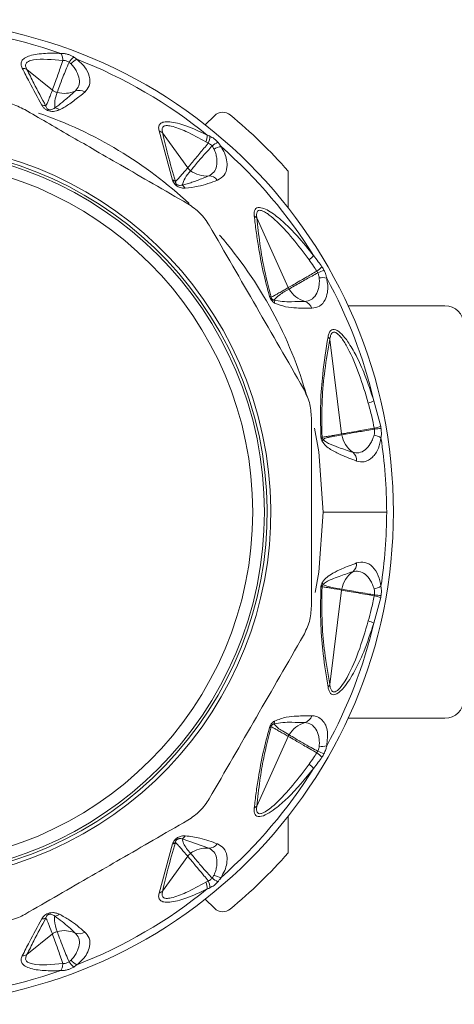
# Model space of a CAD drawing. Header units: millimetres. Extents: x -447 to 1924, y -61 to 422.
# Tile 21 of 59: x 119 to 137, y 379 to 421. Entities that reach past the tile are written whole.
import ezdxf

# ---------------------------------------------------------------- set-up
doc = ezdxf.new("R2010")
doc.units = ezdxf.units.MM

# ---------------------------------------------------------------- blocks, each defined once
blk = doc.blocks.new('Drawing View1')
at = {"color": 7, "linetype": 'Continuous', "lineweight": 18}
for p, q in [((324.67, 9.263), (323.587, 10.142)), ((331.197, 7.776), (331.59, 8.17)), ((329.801, 5.425), (329.221, 7.521)), ((330.445, 5.946), (329.374, 7.434)), ((334.732, 4.241), (334.732, 5.804)), ((334.737, 0.835), (333.394, 3.81)), ((337.288, 0.065), (341.421, 0.065)), ((337.014, -5.406), (336.508, -1.372)), ((338.387, -3.997), (338.68, -5.084)), ((336.221, -8.735), (338.936, -8.735)), ((336.508, -16.098), (337.014, -12.064)), ((338.68, -12.386), (338.387, -13.473)), ((337.288, -17.535), (341.421, -17.535)), ((334.737, -18.305), (333.394, -21.28)), ((334.732, -23.274), (334.732, -21.711)), ((331.341, -23.071), (330.208, -22.679)), ((329.801, -22.895), (329.221, -24.991)), ((330.445, -23.416), (329.374, -24.904)), ((331.59, -25.64), (331.197, -25.246)), ((324.67, -26.733), (323.587, -27.612))]:
    blk.add_line(p, q, dxfattribs=at)
at = {"color": 7, "linetype": 'Continuous', "lineweight": 18, "flags": 128}
for points in [[(336.221, -8.735), (336.038, -6.173), (335.861, -5.153)], [(335.889, -12.175), (336.038, -11.297), (336.221, -8.735)]]:
    blk.add_lwpolyline(points, dxfattribs=at)
at = {"color": 7, "linetype": 'Continuous', "lineweight": 18}
for radius in [15.5, 15]:
    blk.add_circle((318.221, -8.735), radius, dxfattribs=at)
for centre, radius, start, end in [((318.221, -8.735), 21, 270, 180), ((318.221, -8.735), 20.715, 70.7909, 88.7924), ((326.171, 9.961), 0.925, 129.5889, 148.2249), ((326.055, 9.896), 0.761, 116.5758, 140.5903), ((318.221, -8.735), 20.715, 50.9198, 68.7924), ((323.376, 9.751), 0.444, 61.635, 88.6537), ((325.809, 8.802), 0.452, 57.0824, 111.0736), ((325.172, 10.284), 1.162, 255.3904, 294.1143), ((324.207, 8.208), 0.417, 63.1273, 87.8975), ((324.719, 8.079), 0.427, 53.4449, 82.7909), ((318.221, -8.735), 18, 46.9592, 71.0059), ((331.944, 7.816), 0.5, 50.3376, 135), ((318.221, -8.735), 22, 41.3647, 50.3376), ((329.093, 7.118), 0.423, 48.3487, 72.4435), ((330.476, 7.37), 0.805, 337.352, 358.2718), ((330.6, 7.335), 0.796, 335.0575, 357.1112), ((318.221, -8.735), 15.768, 285, 105), ((318.221, -8.735), 15.612, 285, 105), ((332.224, 6.037), 1.116, 116.1355, 131.2401), ((331.955, 6.093), 0.761, 96.5757, 120.5903), ((318.221, -8.735), 20.715, 31.8676, 48.7924), ((331.258, 6.765), 1.168, 233.8038, 274.0521), ((331.349, 5.149), 0.452, 37.0824, 91.0736), ((329.693, 5.069), 0.372, 51.6841, 73.0823), ((329.992, 4.856), 0.413, 31.8044, 58.5199), ((333.108, 3.56), 0.379, 41.0953, 61.7317), ((318.221, -8.735), 18, 15.8753, 40.9986), ((334.711, 3.129), 1.441, 309.5516, 319.9201), ((335.049, 2.809), 1.559, 305.5589, 316.1412), ((337.098, -0.733), 2.461, 109.8898, 116.5421), ((336.198, 0.502), 0.761, 76.5756, 100.5902), ((318.221, -8.735), 20.715, 13.2231, 28.7924), ((333.884, 0.22), 0.238, 59.937, 76.7519), ((335.778, 1.379), 1.177, 211.0277, 253.9434), ((333.81, 0.158), 0.344, 3.5806, 24.3894), ((335.306, -0.179), 0.452, 17.0824, 71.0736), ((341.421, -0.735), 0.8, 0, 90), ((336.172, -1.529), 0.371, 24.9775, 45.1315), ((337.475, -2.025), 2.173, 288.1662, 294.8225), ((337.537, -5.341), 0.527, 187.1471, 190.9644), ((338.181, -5.234), 1.179, 190.1165, 233.9079), ((338.273, -6.204), 0.761, 56.5758, 80.5903), ((337.745, -2.237), 2.997, 282.7357, 288.1829), ((339.108, -9.976), 4.825, 94.8986, 98.2754), ((336.066, -5.761), 0.241, 62.5119, 75.0672), ((335.943, -5.601), 0.274, 332.8552, 351.1806), ((318.221, -8.735), 20.715, 0, 8.7924), ((337.202, -6.538), 0.452, 357.0824, 51.0736), ((318.221, -8.735), 20.715, 351.2076, 0), ((337.202, -10.932), 0.452, 308.9264, 2.9176), ((338.181, -12.237), 1.179, 126.0921, 169.8835), ((335.943, -11.87), 0.274, 8.8197, 27.1446), ((336.066, -11.709), 0.241, 284.9328, 297.4882), ((337.537, -12.13), 0.527, 169.0389, 172.8561), ((338.273, -11.266), 0.761, 279.4098, 303.4244), ((337.745, -15.234), 2.997, 71.8172, 77.2643), ((339.108, -7.494), 4.825, 261.7246, 265.1014), ((337.475, -15.446), 2.173, 65.1775, 71.8338), ((318.221, -8.735), 20.715, 331.2076, 346.7769), ((336.172, -15.941), 0.371, 314.8685, 335.0225), ((341.421, -16.735), 0.8, 270, 0), ((335.306, -17.292), 0.452, 288.9264, 342.9176), ((333.884, -17.69), 0.238, 283.2482, 300.0631), ((333.81, -17.628), 0.344, 335.6121, 356.4181), ((335.778, -18.85), 1.177, 106.0566, 148.9724), ((335.217, -18.522), 0.527, 148.0752, 155.7129), ((336.198, -17.972), 0.761, 259.4097, 283.4244), ((335.049, -20.279), 1.559, 43.8593, 54.4406), ((337.098, -16.738), 2.461, 243.4578, 250.1102), ((318.221, -8.735), 20.715, 311.2076, 328.1324), ((334.711, -20.599), 1.441, 40.0799, 50.4484), ((333.108, -21.03), 0.379, 298.2682, 318.9047), ((329.992, -22.327), 0.413, 301.4786, 328.1961), ((329.693, -22.539), 0.372, 286.9177, 308.3159), ((331.258, -24.235), 1.168, 85.9479, 126.1962), ((331.349, -22.619), 0.452, 268.9264, 322.9176), ((318.221, -8.735), 22, 309.6624, 318.6353), ((332.224, -23.507), 1.116, 228.7599, 243.8644), ((331.955, -23.564), 0.761, 239.4098, 263.4244), ((330.476, -24.84), 0.805, 1.7282, 22.648), ((330.6, -24.805), 0.796, 2.889, 24.9426), ((318.221, -8.735), 20.715, 291.2076, 309.0802), ((329.093, -24.588), 0.423, 287.5565, 311.6513), ((324.719, -25.549), 0.427, 277.2081, 306.5557), ((331.944, -25.286), 0.5, 225, 309.6624), ((324.207, -25.678), 0.417, 272.1025, 296.8728), ((325.172, -27.754), 1.162, 65.8857, 104.6096), ((325.809, -26.272), 0.452, 248.9264, 302.9176), ((323.376, -27.222), 0.444, 271.3463, 298.365), ((326.171, -27.431), 0.925, 211.775, 230.411), ((326.055, -27.367), 0.761, 219.4098, 243.4244), ((318.221, -8.735), 20.715, 271.2076, 289.209)]:
    blk.add_arc(centre, radius, start, end, dxfattribs=at)
for points, knots in [([(323.386, 10.195), (323.364, 10.249), (323.321, 10.357), (323.353, 10.508), (323.482, 10.638), (323.805, 10.775), (324.347, 10.843), (324.816, 10.832), (325.037, 10.827)], [0, 0, 0, 0, 0.103652, 0.20385, 0.314185, 0.440661, 0.737374, 1, 1, 1, 1]), ([(323.587, 10.142), (323.563, 10.19), (323.517, 10.283), (323.539, 10.408), (323.656, 10.501), (324.13, 10.62), (324.671, 10.564), (325.12, 10.518)], [0, 0, 0, 0, 0.097572, 0.186101, 0.286324, 0.407959, 1, 1, 1, 1]), ([(324.67, 9.263), (324.701, 9.348), (324.758, 9.503), (324.915, 9.935), (325.046, 10.306), (325.12, 10.518)], [0, 0, 0, 0, 0.342164, 0.623264, 1, 1, 1, 1]), ([(325.037, 10.827), (325.06, 10.779), (325.102, 10.693), (325.115, 10.572), (325.12, 10.518)], [0, 0, 0, 0, 0.559299, 1, 1, 1, 1]), ([(325.037, 10.827), (325.085, 10.826), (325.18, 10.825), (325.328, 10.79), (325.466, 10.739), (325.542, 10.696), (325.582, 10.674)], [0, 0, 0, 0, 0.273675, 0.544486, 0.766897, 1, 1, 1, 1]), ([(325.12, 10.518), (325.142, 10.521), (325.186, 10.526), (325.258, 10.513), (325.326, 10.488), (325.365, 10.462), (325.385, 10.448)], [0, 0, 0, 0, 0.255573, 0.503234, 0.749597, 1, 1, 1, 1]), ([(325.582, 10.674), (325.608, 10.657), (325.655, 10.626), (325.697, 10.592), (325.715, 10.577)], [0, 0, 0, 0, 0.55931, 1, 1, 1, 1]), ([(325.715, 10.577), (325.834, 10.472), (326.101, 10.238), (326.285, 9.83), (326.289, 9.447), (326.128, 9.264), (326.055, 9.181)], [0, 0, 0, 0, 0.209172, 0.469256, 0.760695, 1, 1, 1, 1]), ([(324.222, 8.625), (324.041, 8.954), (323.749, 9.485), (323.486, 9.999), (323.386, 10.195)], [0, 0, 0, 0, 0.620107, 1, 1, 1, 1]), ([(324.395, 8.58), (324.22, 8.907), (323.937, 9.435), (323.683, 9.947), (323.587, 10.142)], [0, 0, 0, 0, 0.619883, 1, 1, 1, 1]), ([(324.879, 9.159), (324.907, 9.241), (324.963, 9.398), (325.126, 9.842), (325.291, 10.23), (325.385, 10.448)], [0, 0, 0, 0, 0.321949, 0.6179, 1, 1, 1, 1]), ([(325.385, 10.448), (325.401, 10.436), (325.43, 10.414), (325.456, 10.39), (325.467, 10.38)], [0, 0, 0, 0, 0.555851, 1, 1, 1, 1]), ([(325.467, 10.38), (325.515, 10.327), (325.613, 10.22), (325.747, 9.996), (325.838, 9.724), (325.822, 9.432), (325.705, 9.293), (325.647, 9.223)], [0, 0, 0, 0, 0.117159, 0.239896, 0.491308, 0.745636, 1, 1, 1, 1]), ([(324.395, 8.58), (324.417, 8.627), (324.461, 8.721), (324.523, 8.878), (324.593, 9.058), (324.643, 9.191), (324.67, 9.263)], [0, 0, 0, 0, 0.21465, 0.427263, 0.688154, 1, 1, 1, 1]), ([(324.879, 9.159), (324.837, 9.173), (324.761, 9.196), (324.698, 9.242), (324.67, 9.263)], [0, 0, 0, 0, 0.559728, 1, 1, 1, 1]), ([(324.772, 8.503), (324.769, 8.601), (324.762, 8.815), (324.838, 9.038), (324.879, 9.159)], [0, 0, 0, 0, 0.455709, 1, 1, 1, 1]), ([(325.647, 9.223), (325.526, 9.115), (325.346, 8.954), (325.112, 8.757), (324.944, 8.622), (324.83, 8.543), (324.772, 8.503)], [0, 0, 0, 0, 0.425602, 0.634107, 0.812726, 1, 1, 1, 1]), ([(326.055, 9.181), (325.917, 9.067), (325.712, 8.896), (325.426, 8.688), (325.212, 8.543), (325.055, 8.463), (324.973, 8.422)], [0, 0, 0, 0, 0.420929, 0.628617, 0.808166, 1, 1, 1, 1]), ([(323.49, 8.43), (323.8, 8.251), (324.429, 7.888), (325.395, 7.331), (326.446, 6.724), (327.641, 6.033), (329.009, 5.244), (329.96, 4.695), (330.452, 4.411)], [0, 0, 0, 0, 0.135419, 0.274991, 0.415244, 0.585607, 0.785782, 1, 1, 1, 1]), ([(324.973, 8.422), (324.931, 8.405), (324.855, 8.374), (324.724, 8.35), (324.594, 8.353), (324.465, 8.389), (324.359, 8.453), (324.278, 8.534), (324.242, 8.593), (324.222, 8.625)], [0, 0, 0, 0, 0.1952, 0.351587, 0.494569, 0.605688, 0.718068, 0.846595, 1, 1, 1, 1]), ([(324.772, 8.503), (324.732, 8.475), (324.682, 8.44), (324.588, 8.421), (324.54, 8.422), (324.504, 8.433), (324.483, 8.442), (324.465, 8.454), (324.438, 8.48), (324.412, 8.523), (324.401, 8.559), (324.395, 8.58)], [0, 0, 0, 0, 0.388853, 0.491139, 0.578102, 0.60706, 0.635628, 0.665912, 0.700316, 0.824763, 1, 1, 1, 1]), ([(329.221, 7.521), (329.211, 7.583), (329.192, 7.703), (329.263, 7.84), (329.429, 7.915), (329.794, 7.917), (330.439, 7.74), (330.978, 7.487), (331.28, 7.345)], [0, 0, 0, 0, 0.0941997, 0.1824988, 0.2787751, 0.3896574, 0.6579794, 1, 1, 1, 1]), ([(329.374, 7.434), (329.361, 7.491), (329.341, 7.573), (329.362, 7.657), (329.396, 7.703), (329.452, 7.735), (329.562, 7.755), (329.863, 7.712), (330.446, 7.481), (330.937, 7.213), (331.218, 7.06)], [0, 0, 0, 0, 0.088148, 0.127362, 0.165638, 0.20809, 0.253003, 0.357761, 0.633199, 1, 1, 1, 1]), ([(329.924, 5.361), (329.812, 5.744), (329.603, 6.457), (329.447, 7.126), (329.374, 7.434)], [0, 0, 0, 0, 0.53826, 1, 1, 1, 1]), ([(331.28, 7.345), (331.301, 7.336), (331.34, 7.32), (331.378, 7.302), (331.395, 7.295)], [0, 0, 0, 0, 0.5583762, 1, 1, 1, 1]), ([(331.395, 7.295), (331.453, 7.263), (331.543, 7.214), (331.657, 7.119), (331.707, 7.065), (331.732, 7.038)], [0, 0, 0, 0, 0.482193, 0.740263, 1, 1, 1, 1]), ([(330.445, 5.946), (330.493, 6.003), (330.579, 6.105), (330.773, 6.337), (331.007, 6.617), (331.2, 6.852), (331.321, 6.999)], [0, 0, 0, 0, 0.28629, 0.510661, 0.69222, 1, 1, 1, 1]), ([(330.569, 5.823), (330.617, 5.882), (330.703, 5.986), (330.904, 6.222), (331.145, 6.505), (331.356, 6.733), (331.488, 6.876)], [0, 0, 0, 0, 0.287161, 0.511571, 0.692984, 1, 1, 1, 1]), ([(331.218, 7.06), (331.237, 7.049), (331.272, 7.029), (331.306, 7.008), (331.321, 6.999)], [0, 0, 0, 0, 0.557314, 1, 1, 1, 1]), ([(331.321, 6.999), (331.356, 6.984), (331.42, 6.955), (331.467, 6.901), (331.488, 6.876)], [0, 0, 0, 0, 0.5416872, 1, 1, 1, 1]), ([(331.568, 6.749), (331.595, 6.683), (331.65, 6.549), (331.7, 6.293), (331.692, 6.006), (331.577, 5.737), (331.42, 5.646), (331.341, 5.601)], [0, 0, 0, 0, 0.117118, 0.239833, 0.491188, 0.745502, 1, 1, 1, 1]), ([(331.488, 6.876), (331.506, 6.852), (331.536, 6.81), (331.558, 6.767), (331.568, 6.749)], [0, 0, 0, 0, 0.574767, 1, 1, 1, 1]), ([(331.868, 6.849), (331.921, 6.759), (332.037, 6.564), (332.122, 6.26), (332.136, 5.927), (332.026, 5.601), (331.818, 5.483), (331.71, 5.421)], [0, 0, 0, 0, 0.136663, 0.294577, 0.479617, 0.72985, 1, 1, 1, 1]), ([(331.732, 7.038), (331.762, 7.002), (331.814, 6.94), (331.852, 6.876), (331.868, 6.849)], [0, 0, 0, 0, 0.579744, 1, 1, 1, 1]), ([(329.924, 5.361), (329.962, 5.4), (330.04, 5.479), (330.159, 5.615), (330.295, 5.77), (330.392, 5.884), (330.445, 5.946)], [0, 0, 0, 0, 0.213459, 0.429379, 0.690191, 1, 1, 1, 1]), ([(330.569, 5.823), (330.543, 5.843), (330.496, 5.879), (330.461, 5.926), (330.445, 5.946)], [0, 0, 0, 0, 0.559847, 1, 1, 1, 1]), ([(330.208, 5.209), (330.244, 5.31), (330.324, 5.529), (330.483, 5.72), (330.569, 5.823)], [0, 0, 0, 0, 0.460533, 1, 1, 1, 1]), ([(331.341, 5.601), (331.18, 5.536), (330.943, 5.441), (330.638, 5.331), (330.424, 5.259), (330.281, 5.226), (330.208, 5.209)], [0, 0, 0, 0, 0.4296326, 0.6364131, 0.8132291, 1, 1, 1, 1]), ([(330.343, 5.074), (330.305, 5.075), (330.237, 5.077), (330.133, 5.099), (330.044, 5.134), (329.962, 5.185), (329.889, 5.254), (329.832, 5.34), (329.812, 5.396), (329.801, 5.425)], [0, 0, 0, 0, 0.202674, 0.363901, 0.493169, 0.594446, 0.716905, 0.852714, 1, 1, 1, 1]), ([(330.208, 5.209), (330.182, 5.204), (330.138, 5.195), (330.072, 5.197), (330.02, 5.211), (329.984, 5.232), (329.966, 5.249), (329.951, 5.267), (329.938, 5.29), (329.927, 5.324), (329.925, 5.346), (329.924, 5.361)], [0, 0, 0, 0, 0.274116, 0.463193, 0.592982, 0.653123, 0.685145, 0.720858, 0.783468, 0.856593, 1, 1, 1, 1]), ([(331.71, 5.421), (331.446, 5.321), (331.028, 5.161), (330.528, 5.098), (330.343, 5.074)], [0, 0, 0, 0, 0.629625, 1, 1, 1, 1]), ([(333.287, 3.894), (333.284, 3.948), (333.278, 4.051), (333.312, 4.171), (333.389, 4.246), (333.608, 4.276), (334.049, 4.042), (334.586, 3.595), (335.192, 2.983), (335.585, 2.489), (335.814, 2.202)], [0, 0, 0, 0, 0.054232, 0.103303, 0.150337, 0.200897, 0.369635, 0.542742, 0.734318, 1, 1, 1, 1]), ([(333.939, 0.451), (333.844, 0.806), (333.645, 1.554), (333.479, 2.466), (333.36, 3.254), (333.312, 3.677), (333.287, 3.894)], [0, 0, 0, 0, 0.283427, 0.598157, 0.79281, 1, 1, 1, 1]), ([(333.394, 3.81), (333.387, 3.861), (333.376, 3.955), (333.396, 4.068), (333.456, 4.134), (333.559, 4.138), (333.694, 4.088), (333.902, 3.961), (334.613, 3.367), (335.166, 2.633), (335.629, 2.018)], [0, 0, 0, 0, 0.051613, 0.09536, 0.137319, 0.180165, 0.228028, 0.285272, 0.402314, 1, 1, 1, 1]), ([(334.003, 0.425), (333.89, 0.873), (333.688, 1.674), (333.506, 2.79), (333.433, 3.449), (333.394, 3.81)], [0, 0, 0, 0, 0.364986, 0.653176, 1, 1, 1, 1]), ([(331.367, 3.496), (332.036, 2.336), (333.376, 0.016), (334.716, -2.305), (335.386, -3.466)], [0, 0, 0, 0, 0.499632, 1, 1, 1, 1]), ([(335.814, 2.202), (335.882, 2.116), (336.005, 1.961), (336.121, 1.8), (336.172, 1.729)], [0, 0, 0, 0, 0.555292, 1, 1, 1, 1]), ([(335.629, 2.018), (335.69, 1.931), (335.801, 1.774), (335.908, 1.613), (335.955, 1.541)], [0, 0, 0, 0, 0.554562, 1, 1, 1, 1]), ([(336.172, 1.729), (336.19, 1.702), (336.223, 1.655), (336.249, 1.604), (336.261, 1.581)], [0, 0, 0, 0, 0.560194, 1, 1, 1, 1]), ([(334.737, 0.835), (334.805, 0.874), (334.927, 0.944), (335.203, 1.104), (335.527, 1.291), (335.791, 1.445), (335.955, 1.541)], [0, 0, 0, 0, 0.294538, 0.521008, 0.701872, 1, 1, 1, 1]), ([(334.77, 0.773), (334.839, 0.813), (334.96, 0.884), (335.238, 1.043), (335.563, 1.229), (335.831, 1.377), (335.999, 1.469)], [0, 0, 0, 0, 0.294643, 0.521096, 0.701932, 1, 1, 1, 1]), ([(335.955, 1.541), (335.964, 1.528), (335.981, 1.505), (335.993, 1.48), (335.999, 1.469)], [0, 0, 0, 0, 0.560007, 1, 1, 1, 1]), ([(335.999, 1.469), (336.015, 1.427), (336.045, 1.354), (336.054, 1.281), (336.059, 1.25)], [0, 0, 0, 0, 0.5711685, 1, 1, 1, 1]), ([(336.261, 1.581), (336.291, 1.515), (336.343, 1.4), (336.366, 1.289), (336.375, 1.242)], [0, 0, 0, 0, 0.578726, 1, 1, 1, 1]), ([(336.059, 1.25), (336.062, 1.179), (336.068, 1.034), (336.027, 0.776), (335.922, 0.509), (335.722, 0.296), (335.542, 0.264), (335.453, 0.249)], [0, 0, 0, 0, 0.117122, 0.23984, 0.491204, 0.745529, 1, 1, 1, 1]), ([(336.375, 1.242), (336.394, 1.138), (336.436, 0.913), (336.411, 0.595), (336.307, 0.274), (336.09, 0.012), (335.856, -0.026), (335.738, -0.046)], [0, 0, 0, 0, 0.137707, 0.297654, 0.485766, 0.740451, 1, 1, 1, 1]), ([(334.153, 0.18), (334.127, 0.197), (334.081, 0.228), (334.025, 0.287), (333.987, 0.34), (333.958, 0.393), (333.946, 0.431), (333.939, 0.451)], [0, 0, 0, 0, 0.303841, 0.543349, 0.671179, 0.821746, 1, 1, 1, 1]), ([(334.003, 0.425), (334.053, 0.451), (334.15, 0.501), (334.308, 0.591), (334.504, 0.701), (334.652, 0.786), (334.737, 0.835)], [0, 0, 0, 0, 0.199401, 0.389589, 0.65075, 1, 1, 1, 1]), ([(334.123, 0.3), (334.109, 0.306), (334.085, 0.315), (334.053, 0.337), (334.033, 0.357), (334.021, 0.374), (334.013, 0.391), (334.006, 0.408), (334.004, 0.419), (334.003, 0.425)], [0, 0, 0, 0, 0.336697, 0.565233, 0.658713, 0.752306, 0.821694, 0.902667, 1, 1, 1, 1]), ([(334.123, 0.3), (334.199, 0.377), (334.388, 0.566), (334.627, 0.696), (334.77, 0.773)], [0, 0, 0, 0, 0.4048735, 1, 1, 1, 1]), ([(334.77, 0.773), (334.763, 0.784), (334.751, 0.804), (334.741, 0.826), (334.737, 0.835)], [0, 0, 0, 0, 0.559976, 1, 1, 1, 1]), ([(335.453, 0.249), (335.258, 0.244), (334.931, 0.236), (334.496, 0.231), (334.243, 0.278), (334.123, 0.3)], [0, 0, 0, 0, 0.437384, 0.734604, 1, 1, 1, 1]), ([(335.738, -0.046), (335.522, -0.042), (335.158, -0.036), (334.641, -0.007), (334.313, 0.119), (334.153, 0.18)], [0, 0, 0, 0, 0.427707, 0.722359, 1, 1, 1, 1]), ([(336.434, -1.266), (336.447, -1.208), (336.471, -1.099), (336.542, -0.985), (336.64, -0.931), (336.802, -0.957), (337.031, -1.142), (337.33, -1.525), (337.666, -2.108), (338.049, -2.954), (338.264, -3.618), (338.387, -3.997)], [0, 0, 0, 0, 0.053488, 0.101165, 0.145724, 0.192526, 0.283011, 0.383772, 0.541991, 0.738283, 1, 1, 1, 1]), ([(336.508, -1.372), (336.517, -1.316), (336.535, -1.213), (336.589, -1.101), (336.669, -1.05), (336.774, -1.075), (336.894, -1.171), (337.07, -1.383), (337.606, -2.283), (337.904, -3.268), (338.152, -4.089)], [0, 0, 0, 0, 0.051327, 0.09442, 0.134349, 0.174419, 0.220939, 0.27713, 0.398157, 1, 1, 1, 1]), ([(336.128, -5.528), (336.118, -5.033), (336.097, -4.091), (336.211, -2.658), (336.351, -1.786), (336.434, -1.266)], [0, 0, 0, 0, 0.308412, 0.587789, 1, 1, 1, 1]), ([(336.178, -5.547), (336.17, -5.008), (336.155, -3.991), (336.295, -2.613), (336.434, -1.806), (336.508, -1.372)], [0, 0, 0, 0, 0.342559, 0.646235, 1, 1, 1, 1]), ([(338.152, -4.089), (338.203, -4.282), (338.295, -4.636), (338.371, -4.995), (338.406, -5.16)], [0, 0, 0, 0, 0.5430458, 1, 1, 1, 1]), ([(335.721, -4.716), (335.721, -6.055), (335.721, -8.735), (335.721, -11.414), (335.721, -12.754)], [0, 0, 0, 0, 0.499933, 1, 1, 1, 1]), ([(336.178, -5.547), (336.238, -5.538), (336.349, -5.521), (336.528, -5.49), (336.747, -5.453), (336.915, -5.423), (337.014, -5.406)], [0, 0, 0, 0, 0.215335, 0.398234, 0.642077, 1, 1, 1, 1]), ([(336.214, -5.643), (336.264, -5.616), (336.365, -5.564), (336.543, -5.533), (336.76, -5.488), (336.923, -5.458), (337.02, -5.441)], [0, 0, 0, 0, 0.201655, 0.404918, 0.64705, 1, 1, 1, 1]), ([(337.014, -5.406), (337.112, -5.389), (337.287, -5.358), (337.775, -5.272), (338.179, -5.2), (338.406, -5.16)], [0, 0, 0, 0, 0.351286, 0.635427, 1, 1, 1, 1]), ([(337.02, -5.441), (337.121, -5.423), (337.302, -5.391), (337.795, -5.304), (338.194, -5.237), (338.414, -5.201)], [0, 0, 0, 0, 0.361519, 0.649049, 1, 1, 1, 1]), ([(338.398, -5.453), (338.376, -5.521), (338.333, -5.659), (338.206, -5.887), (338.016, -6.102), (337.755, -6.234), (337.576, -6.202), (337.486, -6.187)], [0, 0, 0, 0, 0.117161, 0.239899, 0.491313, 0.74564, 1, 1, 1, 1]), ([(338.414, -5.201), (338.417, -5.249), (338.423, -5.337), (338.406, -5.417), (338.398, -5.453)], [0, 0, 0, 0, 0.543645, 1, 1, 1, 1]), ([(338.406, -5.16), (338.408, -5.167), (338.411, -5.181), (338.413, -5.195), (338.414, -5.201)], [0, 0, 0, 0, 0.560002, 1, 1, 1, 1]), ([(338.68, -5.084), (338.684, -5.099), (338.69, -5.127), (338.694, -5.156), (338.696, -5.168)], [0, 0, 0, 0, 0.560051, 1, 1, 1, 1]), ([(338.696, -5.168), (338.704, -5.246), (338.719, -5.387), (338.701, -5.512), (338.693, -5.569)], [0, 0, 0, 0, 0.5520112, 1, 1, 1, 1]), ([(336.187, -5.726), (336.171, -5.694), (336.15, -5.65), (336.133, -5.579), (336.13, -5.546), (336.128, -5.528)], [0, 0, 0, 0, 0.527893, 0.749645, 1, 1, 1, 1]), ([(336.214, -5.643), (336.208, -5.636), (336.198, -5.623), (336.187, -5.601), (336.181, -5.581), (336.178, -5.564), (336.178, -5.553), (336.178, -5.547)], [0, 0, 0, 0, 0.312066, 0.577689, 0.709478, 0.846396, 1, 1, 1, 1]), ([(337.654, -6.561), (337.428, -6.478), (337.059, -6.343), (336.618, -6.115), (336.347, -5.939), (336.234, -5.789), (336.187, -5.726)], [0, 0, 0, 0, 0.456555, 0.748856, 0.894627, 1, 1, 1, 1]), ([(337.486, -6.187), (337.28, -6.12), (336.945, -6.011), (336.562, -5.854), (336.344, -5.757), (336.25, -5.675), (336.214, -5.643)], [0, 0, 0, 0, 0.4707383, 0.7668788, 0.9086034, 1, 1, 1, 1]), ([(338.693, -5.569), (338.661, -5.725), (338.591, -6.075), (338.328, -6.438), (337.999, -6.631), (337.761, -6.583), (337.654, -6.561)], [0, 0, 0, 0, 0.2100777, 0.4720648, 0.7629125, 1, 1, 1, 1]), ([(336.187, -11.744), (336.214, -11.703), (336.275, -11.614), (336.43, -11.478), (336.678, -11.318), (337.105, -11.113), (337.441, -10.988), (337.654, -10.909)], [0, 0, 0, 0, 0.063949, 0.139633, 0.317237, 0.568463, 1, 1, 1, 1]), ([(337.654, -10.909), (337.771, -10.887), (338.011, -10.841), (338.336, -11.043), (338.591, -11.396), (338.661, -11.744), (338.693, -11.901)], [0, 0, 0, 0, 0.259149, 0.531128, 0.788083, 1, 1, 1, 1]), ([(336.214, -11.828), (336.263, -11.787), (336.384, -11.688), (336.614, -11.595), (336.985, -11.446), (337.291, -11.347), (337.486, -11.283)], [0, 0, 0, 0, 0.12348, 0.298954, 0.554672, 1, 1, 1, 1]), ([(337.486, -11.283), (337.576, -11.268), (337.755, -11.236), (338.016, -11.368), (338.206, -11.583), (338.333, -11.811), (338.376, -11.949), (338.398, -12.017)], [0, 0, 0, 0, 0.25439, 0.508653, 0.760076, 0.882848, 1, 1, 1, 1]), ([(336.128, -11.942), (336.13, -11.926), (336.133, -11.892), (336.149, -11.82), (336.172, -11.775), (336.187, -11.744)], [0, 0, 0, 0, 0.222827, 0.488483, 1, 1, 1, 1]), ([(336.434, -16.204), (336.359, -15.743), (336.227, -14.918), (336.099, -13.506), (336.118, -12.492), (336.128, -11.942)], [0, 0, 0, 0, 0.366467, 0.656613, 1, 1, 1, 1]), ([(336.508, -16.098), (336.431, -15.646), (336.292, -14.838), (336.155, -13.456), (336.17, -12.461), (336.178, -11.923)], [0, 0, 0, 0, 0.368099, 0.658336, 1, 1, 1, 1]), ([(336.178, -11.923), (336.178, -11.918), (336.178, -11.908), (336.181, -11.89), (336.187, -11.869), (336.199, -11.847), (336.208, -11.834), (336.214, -11.828)], [0, 0, 0, 0, 0.1325738, 0.2714669, 0.4378353, 0.6868287, 1, 1, 1, 1]), ([(337.014, -12.064), (336.874, -12.04), (336.677, -12.005), (336.43, -11.963), (336.291, -11.939), (336.21, -11.928), (336.178, -11.923)], [0, 0, 0, 0, 0.5028072, 0.7085926, 0.8855603, 1, 1, 1, 1]), ([(337.02, -12.029), (336.904, -12.007), (336.713, -11.97), (336.437, -11.925), (336.29, -11.861), (336.214, -11.828)], [0, 0, 0, 0, 0.426007, 0.700145, 1, 1, 1, 1]), ([(338.406, -12.311), (338.307, -12.293), (338.061, -12.249), (337.69, -12.183), (337.279, -12.111), (337.111, -12.081), (337.014, -12.064)], [0, 0, 0, 0, 0.155639, 0.387571, 0.650535, 1, 1, 1, 1]), ([(338.414, -12.269), (338.314, -12.253), (338.067, -12.213), (337.696, -12.148), (337.285, -12.077), (337.116, -12.047), (337.02, -12.029)], [0, 0, 0, 0, 0.155657, 0.38755, 0.650476, 1, 1, 1, 1]), ([(338.398, -12.017), (338.406, -12.058), (338.423, -12.138), (338.417, -12.226), (338.414, -12.269)], [0, 0, 0, 0, 0.510723, 1, 1, 1, 1]), ([(338.693, -11.901), (338.702, -11.974), (338.719, -12.101), (338.703, -12.242), (338.696, -12.302)], [0, 0, 0, 0, 0.572072, 1, 1, 1, 1]), ([(338.406, -12.311), (338.364, -12.506), (338.288, -12.865), (338.195, -13.219), (338.152, -13.381)], [0, 0, 0, 0, 0.542941, 1, 1, 1, 1]), ([(338.414, -12.269), (338.412, -12.277), (338.41, -12.291), (338.407, -12.305), (338.406, -12.311)], [0, 0, 0, 0, 0.55978, 1, 1, 1, 1]), ([(338.696, -12.302), (338.693, -12.318), (338.689, -12.346), (338.683, -12.374), (338.68, -12.386)], [0, 0, 0, 0, 0.559761, 1, 1, 1, 1]), ([(338.152, -13.381), (337.883, -14.285), (337.572, -15.329), (336.985, -16.201), (336.838, -16.348), (336.741, -16.407), (336.655, -16.415), (336.585, -16.362), (336.534, -16.253), (336.517, -16.152), (336.508, -16.098)], [0, 0, 0, 0, 0.656198, 0.757587, 0.799792, 0.836227, 0.871671, 0.907777, 0.950014, 1, 1, 1, 1]), ([(338.387, -13.473), (338.252, -13.887), (338.011, -14.625), (337.56, -15.579), (337.176, -16.175), (336.89, -16.447), (336.742, -16.528), (336.624, -16.533), (336.536, -16.479), (336.47, -16.367), (336.446, -16.26), (336.434, -16.204)], [0, 0, 0, 0, 0.285538, 0.509527, 0.703242, 0.765072, 0.819711, 0.859429, 0.901399, 0.9481, 1, 1, 1, 1]), ([(335.386, -14.004), (334.716, -15.165), (333.376, -17.486), (332.036, -19.806), (331.367, -20.966)], [0, 0, 0, 0, 0.500234, 1, 1, 1, 1]), ([(335.738, -17.424), (335.528, -17.428), (335.173, -17.434), (334.657, -17.461), (334.322, -17.587), (334.153, -17.65)], [0, 0, 0, 0, 0.415711, 0.705132, 1, 1, 1, 1]), ([(336.375, -18.712), (336.4, -18.474), (336.452, -17.98), (336.212, -17.599), (335.956, -17.444), (335.803, -17.43), (335.738, -17.424)], [0, 0, 0, 0, 0.323235, 0.671392, 0.858958, 1, 1, 1, 1]), ([(333.939, -17.921), (333.844, -18.276), (333.645, -19.025), (333.479, -19.938), (333.36, -20.726), (333.312, -21.147), (333.287, -21.364)], [0, 0, 0, 0, 0.2837068, 0.5987607, 0.793171, 1, 1, 1, 1]), ([(334.003, -17.896), (333.89, -18.344), (333.688, -19.145), (333.506, -20.261), (333.433, -20.92), (333.394, -21.28)], [0, 0, 0, 0, 0.365567, 0.653732, 1, 1, 1, 1]), ([(334.153, -17.65), (334.126, -17.668), (334.078, -17.701), (334.021, -17.761), (333.984, -17.815), (333.957, -17.865), (333.945, -17.901), (333.939, -17.921)], [0, 0, 0, 0, 0.317365, 0.562223, 0.68531, 0.828098, 1, 1, 1, 1]), ([(334.123, -17.771), (334.108, -17.776), (334.083, -17.786), (334.051, -17.809), (334.031, -17.83), (334.02, -17.846), (334.012, -17.862), (334.006, -17.879), (334.004, -17.89), (334.003, -17.896)], [0, 0, 0, 0, 0.350592, 0.583117, 0.673422, 0.761724, 0.827666, 0.905665, 1, 1, 1, 1]), ([(334.737, -18.305), (334.617, -18.236), (334.444, -18.137), (334.23, -18.017), (334.106, -17.948), (334.034, -17.911), (334.003, -17.896)], [0, 0, 0, 0, 0.493755, 0.710629, 0.876371, 1, 1, 1, 1]), ([(335.453, -17.719), (335.263, -17.714), (334.944, -17.706), (334.509, -17.701), (334.25, -17.748), (334.123, -17.771)], [0, 0, 0, 0, 0.425144, 0.717363, 1, 1, 1, 1]), ([(334.77, -18.243), (334.676, -18.186), (334.516, -18.087), (334.28, -17.952), (334.176, -17.832), (334.123, -17.771)], [0, 0, 0, 0, 0.40792, 0.697704, 1, 1, 1, 1]), ([(336.059, -18.72), (336.062, -18.649), (336.068, -18.504), (336.027, -18.246), (335.922, -17.979), (335.722, -17.766), (335.542, -17.735), (335.453, -17.719)], [0, 0, 0, 0, 0.117146, 0.239913, 0.491348, 0.745631, 1, 1, 1, 1]), ([(335.955, -19.011), (335.756, -18.895), (335.402, -18.689), (334.976, -18.443), (334.822, -18.354), (334.737, -18.305)], [0, 0, 0, 0, 0.365428, 0.649355, 1, 1, 1, 1]), ([(335.999, -18.939), (335.902, -18.886), (335.672, -18.762), (335.346, -18.575), (334.995, -18.374), (334.852, -18.291), (334.77, -18.243)], [0, 0, 0, 0, 0.171049, 0.404806, 0.657867, 1, 1, 1, 1]), ([(335.999, -18.939), (336.015, -18.898), (336.044, -18.825), (336.054, -18.752), (336.059, -18.72)], [0, 0, 0, 0, 0.552472, 1, 1, 1, 1]), ([(336.261, -19.051), (336.29, -18.987), (336.342, -18.872), (336.365, -18.761), (336.375, -18.712)], [0, 0, 0, 0, 0.5601162, 1, 1, 1, 1]), ([(335.629, -19.488), (335.69, -19.401), (335.801, -19.244), (335.908, -19.083), (335.955, -19.011)], [0, 0, 0, 0, 0.554562, 1, 1, 1, 1]), ([(335.814, -19.672), (335.882, -19.586), (336.005, -19.431), (336.121, -19.27), (336.172, -19.199)], [0, 0, 0, 0, 0.555292, 1, 1, 1, 1]), ([(335.955, -19.011), (335.964, -18.998), (335.981, -18.975), (335.993, -18.95), (335.999, -18.939)], [0, 0, 0, 0, 0.560007, 1, 1, 1, 1]), ([(336.172, -19.199), (336.19, -19.172), (336.223, -19.125), (336.249, -19.074), (336.261, -19.051)], [0, 0, 0, 0, 0.560194, 1, 1, 1, 1]), ([(333.287, -21.364), (333.284, -21.42), (333.278, -21.526), (333.315, -21.647), (333.396, -21.719), (333.564, -21.738), (333.844, -21.626), (334.249, -21.352), (334.948, -20.74), (335.456, -20.113), (335.814, -19.672)], [0, 0, 0, 0, 0.055904, 0.10622, 0.153662, 0.203296, 0.307891, 0.418501, 0.590067, 1, 1, 1, 1]), ([(333.394, -21.28), (333.387, -21.332), (333.375, -21.43), (333.398, -21.543), (333.461, -21.606), (333.566, -21.607), (333.808, -21.512), (334.58, -20.877), (335.172, -20.094), (335.629, -19.488)], [0, 0, 0, 0, 0.053191, 0.098086, 0.139814, 0.182632, 0.23063, 0.405048, 1, 1, 1, 1]), ([(330.452, -21.881), (329.961, -22.164), (329.01, -22.714), (327.638, -23.506), (325.797, -24.568), (324.445, -25.349), (323.49, -25.9)], [0, 0, 0, 0, 0.21393, 0.414834, 0.587057, 1, 1, 1, 1]), ([(330.343, -22.544), (330.289, -22.546), (330.189, -22.549), (330.042, -22.601), (329.939, -22.674), (329.875, -22.743), (329.829, -22.819), (329.811, -22.869), (329.801, -22.895)], [0, 0, 0, 0, 0.288282, 0.527872, 0.63604, 0.745985, 0.866726, 1, 1, 1, 1]), ([(330.208, -22.679), (330.168, -22.671), (330.121, -22.661), (330.05, -22.673), (330.021, -22.682), (329.996, -22.695), (329.975, -22.71), (329.959, -22.726), (329.941, -22.753), (329.927, -22.79), (329.925, -22.816), (329.924, -22.831)], [0, 0, 0, 0, 0.417962, 0.499227, 0.568004, 0.625153, 0.663526, 0.70174, 0.744407, 0.854368, 1, 1, 1, 1]), ([(330.569, -23.293), (330.451, -23.157), (330.285, -22.967), (330.225, -22.743), (330.208, -22.679)], [0, 0, 0, 0, 0.71325, 1, 1, 1, 1]), ([(331.71, -22.891), (331.471, -22.801), (331.052, -22.642), (330.556, -22.574), (330.343, -22.544)], [0, 0, 0, 0, 0.570277, 1, 1, 1, 1]), ([(329.924, -22.831), (329.812, -23.214), (329.603, -23.927), (329.447, -24.596), (329.374, -24.904)], [0, 0, 0, 0, 0.538008, 1, 1, 1, 1]), ([(330.445, -23.416), (330.356, -23.312), (330.229, -23.163), (330.073, -22.987), (329.989, -22.895), (329.942, -22.849), (329.924, -22.831)], [0, 0, 0, 0, 0.520969, 0.746084, 0.897635, 1, 1, 1, 1]), ([(331.568, -24.219), (331.595, -24.153), (331.65, -24.019), (331.7, -23.763), (331.692, -23.476), (331.577, -23.207), (331.42, -23.116), (331.341, -23.071)], [0, 0, 0, 0, 0.117149, 0.239869, 0.491247, 0.745575, 1, 1, 1, 1]), ([(331.868, -24.32), (331.925, -24.222), (332.046, -24.016), (332.128, -23.697), (332.13, -23.358), (332.006, -23.053), (331.806, -22.944), (331.71, -22.891)], [0, 0, 0, 0, 0.146737, 0.311562, 0.506363, 0.761707, 1, 1, 1, 1]), ([(330.569, -23.293), (330.543, -23.313), (330.496, -23.35), (330.461, -23.396), (330.445, -23.416)], [0, 0, 0, 0, 0.559847, 1, 1, 1, 1]), ([(331.321, -24.469), (331.26, -24.394), (331.11, -24.211), (330.915, -23.978), (330.731, -23.758), (330.564, -23.558), (330.488, -23.467), (330.445, -23.416)], [0, 0, 0, 0, 0.154753, 0.378155, 0.536035, 0.740167, 1, 1, 1, 1]), ([(331.488, -24.346), (331.42, -24.274), (331.253, -24.099), (331.052, -23.864), (330.861, -23.642), (330.689, -23.439), (330.612, -23.346), (330.569, -23.293)], [0, 0, 0, 0, 0.154429, 0.377318, 0.534784, 0.73906, 1, 1, 1, 1]), ([(331.321, -24.469), (331.337, -24.463), (331.369, -24.451), (331.414, -24.422), (331.455, -24.387), (331.477, -24.36), (331.488, -24.346)], [0, 0, 0, 0, 0.252688, 0.501352, 0.749494, 1, 1, 1, 1]), ([(331.488, -24.346), (331.505, -24.323), (331.535, -24.282), (331.558, -24.238), (331.568, -24.219)], [0, 0, 0, 0, 0.549544, 1, 1, 1, 1]), ([(331.732, -24.509), (331.761, -24.474), (331.812, -24.412), (331.851, -24.348), (331.868, -24.32)], [0, 0, 0, 0, 0.554606, 1, 1, 1, 1]), ([(329.374, -24.904), (329.361, -24.961), (329.341, -25.043), (329.362, -25.127), (329.396, -25.173), (329.452, -25.205), (329.562, -25.225), (329.863, -25.182), (330.446, -24.951), (330.937, -24.683), (331.218, -24.53)], [0, 0, 0, 0, 0.08814, 0.127354, 0.16563, 0.208084, 0.253003, 0.357789, 0.633246, 1, 1, 1, 1]), ([(331.218, -24.53), (331.237, -24.519), (331.272, -24.499), (331.306, -24.478), (331.321, -24.469)], [0, 0, 0, 0, 0.557314, 1, 1, 1, 1]), ([(331.28, -24.815), (331.301, -24.806), (331.34, -24.79), (331.378, -24.773), (331.395, -24.765)], [0, 0, 0, 0, 0.558376, 1, 1, 1, 1]), ([(331.395, -24.765), (331.453, -24.733), (331.543, -24.684), (331.657, -24.589), (331.707, -24.536), (331.732, -24.509)], [0, 0, 0, 0, 0.483067, 0.740048, 1, 1, 1, 1]), ([(329.221, -24.991), (329.211, -25.054), (329.192, -25.174), (329.263, -25.31), (329.429, -25.385), (329.794, -25.387), (330.439, -25.21), (330.978, -24.957), (331.28, -24.815)], [0, 0, 0, 0, 0.0944189, 0.1824922, 0.2787502, 0.3896868, 0.6580242, 1, 1, 1, 1]), ([(322.887, -26.15), (323.003, -26.114), (323.214, -26.049), (323.404, -25.947), (323.49, -25.9)], [0, 0, 0, 0, 0.54545, 1, 1, 1, 1]), ([(324.973, -25.892), (324.926, -25.874), (324.843, -25.84), (324.699, -25.818), (324.561, -25.829), (324.437, -25.873), (324.345, -25.936), (324.273, -26.012), (324.24, -26.066), (324.222, -26.095)], [0, 0, 0, 0, 0.215253, 0.384528, 0.526066, 0.634008, 0.741365, 0.859377, 1, 1, 1, 1]), ([(324.772, -25.973), (324.733, -25.945), (324.679, -25.909), (324.585, -25.89), (324.539, -25.893), (324.512, -25.9), (324.49, -25.909), (324.464, -25.924), (324.435, -25.953), (324.411, -25.997), (324.401, -26.031), (324.395, -26.05)], [0, 0, 0, 0, 0.388357, 0.520208, 0.561559, 0.599385, 0.626917, 0.655418, 0.720654, 0.8386, 1, 1, 1, 1]), ([(324.879, -26.63), (324.821, -26.469), (324.741, -26.245), (324.765, -26.033), (324.772, -25.973)], [0, 0, 0, 0, 0.713706, 1, 1, 1, 1]), ([(325.647, -26.693), (325.463, -26.527), (325.182, -26.271), (324.878, -26.05), (324.772, -25.973)], [0, 0, 0, 0, 0.653194, 1, 1, 1, 1]), ([(326.055, -26.651), (325.846, -26.473), (325.525, -26.198), (325.117, -25.972), (324.973, -25.892)], [0, 0, 0, 0, 0.647777, 1, 1, 1, 1]), ([(324.222, -26.095), (324.041, -26.424), (323.749, -26.955), (323.486, -27.47), (323.386, -27.665)], [0, 0, 0, 0, 0.620302, 1, 1, 1, 1]), ([(324.395, -26.05), (324.22, -26.377), (323.937, -26.905), (323.683, -27.417), (323.587, -27.612)], [0, 0, 0, 0, 0.620078, 1, 1, 1, 1]), ([(324.67, -26.733), (324.625, -26.612), (324.56, -26.441), (324.479, -26.238), (324.434, -26.131), (324.407, -26.074), (324.395, -26.05)], [0, 0, 0, 0, 0.523004, 0.738676, 0.891237, 1, 1, 1, 1]), ([(324.879, -26.63), (324.837, -26.643), (324.761, -26.666), (324.698, -26.712), (324.67, -26.733)], [0, 0, 0, 0, 0.559727, 1, 1, 1, 1]), ([(325.12, -27.988), (325.046, -27.776), (324.915, -27.405), (324.758, -26.973), (324.701, -26.818), (324.67, -26.733)], [0, 0, 0, 0, 0.37661, 0.657741, 1, 1, 1, 1]), ([(325.385, -27.918), (325.294, -27.706), (325.129, -27.322), (324.965, -26.874), (324.908, -26.714), (324.879, -26.63)], [0, 0, 0, 0, 0.371267, 0.671006, 1, 1, 1, 1]), ([(325.467, -27.85), (325.515, -27.797), (325.613, -27.69), (325.747, -27.466), (325.838, -27.194), (325.822, -26.902), (325.705, -26.763), (325.647, -26.693)], [0, 0, 0, 0, 0.117149, 0.239869, 0.491248, 0.745576, 1, 1, 1, 1]), ([(325.715, -28.047), (325.801, -27.975), (325.986, -27.822), (326.172, -27.551), (326.29, -27.233), (326.278, -26.904), (326.127, -26.733), (326.055, -26.651)], [0, 0, 0, 0, 0.1468149, 0.3117355, 0.5067024, 0.7623101, 1, 1, 1, 1]), ([(323.386, -27.665), (323.365, -27.719), (323.322, -27.823), (323.35, -27.97), (323.466, -28.096), (323.767, -28.236), (324.31, -28.313), (324.794, -28.302), (325.037, -28.297)], [0, 0, 0, 0, 0.1017236, 0.1977442, 0.3042694, 0.4235864, 0.7110771, 1, 1, 1, 1]), ([(323.587, -27.612), (323.563, -27.659), (323.519, -27.749), (323.536, -27.871), (323.641, -27.964), (324.106, -28.094), (324.656, -28.037), (325.12, -27.988)], [0, 0, 0, 0, 0.09476, 0.180727, 0.278153, 0.391304, 1, 1, 1, 1]), ([(325.12, -27.988), (325.112, -28.056), (325.098, -28.178), (325.055, -28.26), (325.037, -28.297)], [0, 0, 0, 0, 0.5592821, 1, 1, 1, 1]), ([(325.12, -27.988), (325.142, -27.991), (325.186, -27.996), (325.258, -27.984), (325.326, -27.958), (325.365, -27.932), (325.385, -27.918)], [0, 0, 0, 0, 0.255568, 0.50322, 0.749583, 1, 1, 1, 1]), ([(325.385, -27.918), (325.401, -27.906), (325.43, -27.884), (325.456, -27.86), (325.467, -27.85)], [0, 0, 0, 0, 0.555849, 1, 1, 1, 1]), ([(325.582, -28.144), (325.608, -28.127), (325.655, -28.096), (325.697, -28.062), (325.715, -28.047)], [0, 0, 0, 0, 0.55931, 1, 1, 1, 1]), ([(325.037, -28.297), (325.085, -28.296), (325.18, -28.295), (325.327, -28.26), (325.465, -28.21), (325.542, -28.166), (325.582, -28.144)], [0, 0, 0, 0, 0.273593, 0.542673, 0.764584, 1, 1, 1, 1])]:
    blk.add_open_spline(points, degree=3, knots=knots, dxfattribs=at)
for points in [[(323.49, 8.43), (323.293, 8.527), (322.898, 8.721), (322.46, 8.75), (322.24, 8.765)], [(331.367, 3.496), (331.244, 3.678), (331, 4.044), (330.634, 4.288), (330.452, 4.411)], [(335.721, -4.716), (335.706, -4.496), (335.677, -4.058), (335.483, -3.663), (335.386, -3.466)], [(335.386, -14.004), (335.483, -13.807), (335.677, -13.412), (335.706, -12.974), (335.721, -12.754)], [(330.452, -21.881), (330.634, -21.758), (331, -21.514), (331.244, -21.148), (331.367, -20.966)]]:
    blk.add_open_spline(points, degree=3, dxfattribs=at)

msp = doc.modelspace()

# ---------------------------------------------------------------- block references
at = {"color": 7, "linetype": 'Continuous', "lineweight": 18}
msp.add_blockref('Drawing View1', (-204.512, 408.877), dxfattribs=at)

doc.saveas('drawing.dxf')
